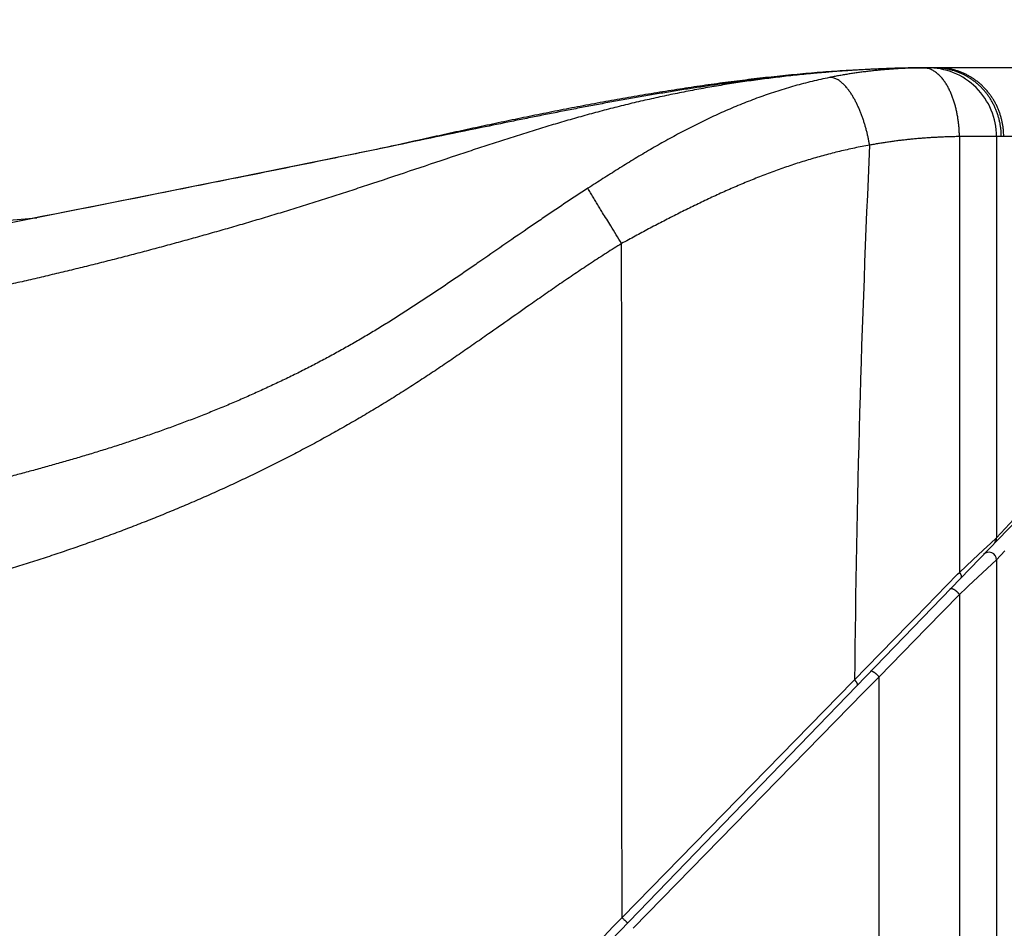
# Model space of a CAD drawing. Header units: millimetres. Extents: x 0 to 594, y 0 to 420.
# Tile 87 of 132: x 322 to 335, y 259 to 271. Entities that reach past the tile are written whole.
import ezdxf

# ---------------------------------------------------------------- set-up
doc = ezdxf.new("R2010")
doc.units = ezdxf.units.MM
doc.header["$LTSCALE"] = 0.257233
doc.layers.add('NoLayerName_001', color=7, linetype='Continuous')
doc.styles.get("Standard").update_dxf_attribs({"font": 'txt', "bigfont": 'extfont2'})
doc.dimstyles.get("Standard").update_dxf_attribs({"dimtxt": 2.5, "dimasz": 2.5, "dimexe": 1, "dimexo": 1, "dimtad": 1, "dimdec": 3, "dimzin": 0, "dimdsep": 46, "dimtxsty": 'Standard', "dimcen": 2.5, "dimadec": 3, "dimazin": 0, "dimtfac": 0.75, "dimtdec": 3, "dimtmove": 0, "dimatfit": 3, "dimfxl": 1, "dimarcsym": 0})

# ---------------------------------------------------------------- blocks, each defined once
blk = doc.blocks.new('_OPEN30')
at = {"color": 0, "linetype": 'ByBlock', "lineweight": -2}
for p, q in [((-1, 0.267949), (0, 0)), ((0, 0), (-1, -0.267949)), ((0, 0), (-1, 0))]:
    blk.add_line(p, q, dxfattribs=at)
blk = doc.blocks.new('*D54')
at = {"layer": 'Defpoints', "color": 0}
for p in [(315.961, 274.916), (383.461, 223.952), (315.961, 223.885)]:
    blk.add_point(p, dxfattribs=at)
at = {"layer": 'NoLayerName_001', "color": 0, "linetype": 'Continuous', "lineweight": 13}
for p, q in [((315.961, 225.299), (315.961, 276.33)), ((383.461, 225.366), (383.461, 276.33)), ((381.34, 274.916), (318.082, 274.916))]:
    blk.add_line(p, q, dxfattribs=at)
at = {"layer": 'NoLayerName_001', "color": 0, "lineweight": 13, "xscale": 2.121340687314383, "yscale": 2.121340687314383, "zscale": 2.121340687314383, "rotation": 180}
blk.add_blockref('_OPEN30', (315.961, 274.916), dxfattribs=at)
at = {"layer": 'NoLayerName_001', "color": 0, "lineweight": 13, "xscale": 2.121340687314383, "yscale": 2.121340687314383, "zscale": 2.121340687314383}
blk.add_blockref('_OPEN30', (383.461, 274.916), dxfattribs=at)
at = {"layer": 'NoLayerName_001', "color": 0, "lineweight": 13, "insert": (349.711, 278.805), "char_height": 4.94979, "attachment_point": 5}
blk.add_mtext('\\W0.8000;ＬＭ', dxfattribs=at)
blk = doc.blocks.new('*D55')
at = {"layer": 'Defpoints', "color": 0}
for p in [(248.761, 284.227), (383.461, 223.952), (248.761, 221.952)]:
    blk.add_point(p, dxfattribs=at)
at = {"layer": 'NoLayerName_001', "color": 0, "linetype": 'Continuous', "lineweight": 13}
for p, q in [((248.761, 223.366), (248.761, 285.641)), ((383.461, 225.366), (383.461, 285.641)), ((381.34, 284.227), (250.882, 284.227))]:
    blk.add_line(p, q, dxfattribs=at)
at = {"layer": 'NoLayerName_001', "color": 0, "lineweight": 13, "xscale": 2.121340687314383, "yscale": 2.121340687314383, "zscale": 2.121340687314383, "rotation": 180}
blk.add_blockref('_OPEN30', (248.761, 284.227), dxfattribs=at)
at = {"layer": 'NoLayerName_001', "color": 0, "lineweight": 13, "xscale": 2.121340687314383, "yscale": 2.121340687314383, "zscale": 2.121340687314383}
blk.add_blockref('_OPEN30', (383.461, 284.227), dxfattribs=at)
at = {"layer": 'NoLayerName_001', "color": 0, "lineweight": 13, "insert": (316.111, 288.116), "char_height": 4.94979, "attachment_point": 5}
blk.add_mtext('\\W0.8000;ＬＬ', dxfattribs=at)
blk = doc.blocks.new('*D56')
at = {"layer": 'Defpoints', "color": 0}
for p in [(248.761, 293.661), (248.761, 221.952), (413.461, 200.452)]:
    blk.add_point(p, dxfattribs=at)
at = {"layer": 'NoLayerName_001', "color": 0, "linetype": 'Continuous', "lineweight": 13}
for p, q in [((248.761, 223.366), (248.761, 295.075)), ((413.461, 201.866), (413.461, 295.075)), ((411.34, 293.661), (250.882, 293.661))]:
    blk.add_line(p, q, dxfattribs=at)
at = {"layer": 'NoLayerName_001', "color": 0, "lineweight": 13, "xscale": 2.121340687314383, "yscale": 2.121340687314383, "zscale": 2.121340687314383, "rotation": 180}
blk.add_blockref('_OPEN30', (248.761, 293.661), dxfattribs=at)
at = {"layer": 'NoLayerName_001', "color": 0, "lineweight": 13, "xscale": 2.121340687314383, "yscale": 2.121340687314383, "zscale": 2.121340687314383}
blk.add_blockref('_OPEN30', (413.461, 293.661), dxfattribs=at)
at = {"layer": 'NoLayerName_001', "color": 0, "lineweight": 13, "insert": (331.111, 297.55), "char_height": 4.9498, "attachment_point": 5}
blk.add_mtext('\\W0.8000;Ｌ', dxfattribs=at)

msp = doc.modelspace()

# ---------------------------------------------------------------- linework, layer by layer
at = {"layer": 'NoLayerName_001', "color": 7, "linetype": 'Continuous', "lineweight": 25}
for p, q in [((333.9037, 270.0494), (334.0843, 270.0511)), ((334.0524, 270.0506), (334.0123, 270.0501)), ((334.067, 270.0508), (334.0126, 270.0501)), ((334.0599, 270.0507), (334.0524, 270.0506)), ((334.0843, 270.0511), (334.055, 270.051)), ((334.0644, 270.0508), (334.0599, 270.0507)), ((334.1085, 270.0512), (334.067, 270.0508)), ((334.1067, 270.0512), (334.0843, 270.0511)), ((334.1611, 270.0513), (334.1415, 270.0513)), ((334.205, 270.0513), (334.1611, 270.0513)), ((334.1611, 270.0513), (334.2022, 270.0513)), ((334.2022, 270.0513), (334.1611, 270.0513)), ((334.205, 270.0513), (334.1611, 270.0513)), ((334.2022, 270.0513), (334.285, 270.0513)), ((334.285, 270.0513), (334.2022, 270.0513)), ((337.3241, 270.0513), (334.205, 270.0513)), ((327.0583, 269.0215), (326.9612, 269.0013)), ((327.058, 269.023), (327.0162, 269.0136)), ((315.957, 267.5237), (322.4232, 268.0894)), ((325.7611, 254.318), (335.9628, 264.8822))]:
    msp.add_line(p, q, dxfattribs=at)
at = {"layer": 'NoLayerName_001', "color": 8, "linetype": 'Continuous', "lineweight": 25}
for p, q in [((334.976, 269.1509), (334.4905, 269.1502)), ((334.4905, 269.1502), (334.4905, 263.4482)), ((335.0378, 269.1513), (334.976, 269.1509)), ((334.976, 269.1509), (334.976, 263.9007)), ((339.0768, 269.1513), (335.0378, 269.1513)), ((334.976, 263.9007), (335.7313, 264.7155)), ((334.8993, 263.8292), (334.9703, 263.8954)), ((334.9703, 263.8954), (334.976, 263.9007)), ((334.6654, 263.6112), (334.8022, 263.7388)), ((334.8022, 263.7388), (334.8993, 263.8292)), ((334.4905, 263.4482), (334.6654, 263.6112)), ((334.976, 263.6128), (334.6108, 263.2724)), ((335.0853, 263.7307), (334.976, 263.6128)), ((334.976, 263.6128), (334.976, 246.1013)), ((334.3216, 263.275), (334.4659, 263.423)), ((334.4659, 263.423), (334.4905, 263.4482)), ((333.9159, 262.8588), (334.3216, 263.275)), ((334.5824, 263.246), (334.4905, 263.1603)), ((334.6108, 263.2724), (334.5824, 263.246)), ((334.4905, 263.1603), (334.0597, 262.7184)), ((334.4905, 263.1603), (334.4905, 246.1013)), ((333.8256, 262.7661), (333.9159, 262.8588)), ((333.2754, 262.2017), (333.8256, 262.7661)), ((334.0597, 262.7184), (333.4395, 262.0821)), ((333.1194, 262.0416), (333.2754, 262.2017)), ((333.4395, 262.0821), (333.2455, 261.8837)), ((333.4396, 246.1013), (333.4395, 262.0821)), ((330.0778, 258.9313), (333.1011, 262.0229)), ((333.1011, 262.0229), (333.1193, 262.0416)), ((333.2455, 261.8837), (330.2215, 258.7914)), ((329.9637, 258.8132), (330.0778, 258.9313))]:
    msp.add_line(p, q, dxfattribs=at)
at = {"layer": 'NoLayerName_001', "color": 7, "linetype": 'Continuous', "lineweight": 25}
msp.add_lwpolyline([(327.0581, 269.0222), (326.4335, 268.8927), (325.0137, 268.6042), (323.5371, 268.31), (322.0005, 268.0057), (320.4007, 267.6897), (318.7238, 267.3542)], dxfattribs=at)
for centre, radius, start, end in [((334.169, 252.3376), 17.7137, 90.85844, 91.39961), ((333.9111, 269.5494), 0.5, 86.6127, 90.85773), ((334.1643, 254.0859), 15.9654, 90.34919, 90.54535), ((334.1633, 254.2733), 15.778, 90.00769, 90.34947), ((334.1612, 252.9635), 17.0878, 90.0001, 90.18276), ((334.1611, 253.0288), 17.0225, 89.99975, 90.1831), ((334.1566, 259.9213), 10.13, 90.08555, 90.2723), ((334.2049, 251.1349), 18.9169, 91.41916, 93.63003)]:
    msp.add_arc(centre, radius, start, end, dxfattribs=at)
at = {"layer": 'NoLayerName_001', "color": 8, "linetype": 'Continuous', "lineweight": 25}
for centre, radius, start, end in [((334.1638, 253.9147), 16.1366, 90.34376, 90.53782), ((334.1632, 254.0236), 16.0277, 90.00751, 90.34392), ((334.076, 269.1509), 0.9, 359.99658, 90.57639), ((334.0138, 269.7953), 0.255, 76.46261, 78.12148), ((522.4604, 260.2252), 189.3498, 177.332255, 179.450354), ((334.8761, 263.9007), 0.0999, 315.97544, 0.00451), ((334.8759, 263.6127), 0.1, 0.0475, 135.93496)]:
    msp.add_arc(centre, radius, start, end, dxfattribs=at)
for points, knots in [([(334.0124, 270.0506), (333.9354, 270.0493), (333.7814, 270.0476), (333.5505, 270.0402), (333.3197, 270.0301), (333.089, 270.0168), (332.8586, 270.0005), (332.6284, 269.9812), (332.3984, 269.9589), (332.1688, 269.9337), (331.9395, 269.9055), (331.7106, 269.8741), (331.4821, 269.8396), (331.2542, 269.8018), (331.0269, 269.7608), (330.8001, 269.7167), (330.574, 269.6693), (330.3485, 269.6189), (330.1238, 269.5655), (329.8997, 269.5091), (329.6765, 269.4497), (329.4539, 269.3877), (329.2321, 269.3232), (329.0109, 269.2566), (328.7903, 269.1882), (328.5701, 269.1182), (328.3504, 269.047), (328.1309, 268.9749), (327.6193, 268.8053), (327.1087, 268.6326), (326.5967, 268.4641), (326.3771, 268.3926), (326.1571, 268.3221), (325.9368, 268.2525), (325.7162, 268.1841), (325.4952, 268.1167), (325.2739, 268.0505), (325.0523, 267.9853), (324.8304, 267.9212), (324.6081, 267.8581), (324.4597, 267.817), (324.3855, 267.7963)], [0, 0, 0, 0, 0.2310039, 0.4620232, 0.6930507, 0.924076, 1.1550936, 1.3861077, 1.6171225, 1.8481412, 2.0791609, 2.3101785, 2.5411944, 2.7722116, 3.0032312, 3.2342523, 3.4652732, 3.6962928, 3.9273109, 4.1583252, 4.3893338, 4.6203433, 4.851356, 5.0823654, 5.3133666, 5.5443665, 5.7753673, 6.0063663, 6.237363, 7.392346, 7.6233432, 7.8543416, 8.0853403, 8.3163391, 8.5473394, 8.7783424, 9.009348, 9.2403562, 9.4713666, 9.7023784, 9.9333908, 9.9333908, 9.9333908, 9.9333908]), ([(334.0126, 270.0501), (333.9921, 270.0496), (333.9511, 270.0489), (333.8896, 270.0471), (333.8281, 270.0449), (333.7666, 270.0422), (333.7051, 270.039), (333.6437, 270.0352), (333.5823, 270.0309), (333.5209, 270.0261), (333.4596, 270.0207), (333.3983, 270.0148), (333.3371, 270.0083), (333.2759, 270.0011), (333.2149, 269.9935), (333.1539, 269.9852), (333.0929, 269.9763), (333.0321, 269.9668), (332.9714, 269.9568), (332.9108, 269.9461), (332.8503, 269.9348), (332.81, 269.9268), (332.7899, 269.9228)], [0, 0, 0, 0, 0.0615348, 0.1230753, 0.1846199, 0.2461675, 0.3077175, 0.3692692, 0.4308226, 0.4923777, 0.553935, 0.6154953, 0.6770592, 0.7386251, 0.8001915, 0.861757, 0.92332, 0.9848794, 1.0464341, 1.1079831, 1.1695256, 1.2310608, 1.2310608, 1.2310608, 1.2310608]), ([(334.0663, 270.0448), (334.0651, 270.0451), (334.0627, 270.0456), (334.0592, 270.0462), (334.0557, 270.0468), (334.0521, 270.0474), (334.0485, 270.0479), (334.045, 270.0484), (334.0414, 270.0488), (334.0378, 270.0491), (334.0342, 270.0494), (334.0306, 270.0497), (334.027, 270.0498), (334.0234, 270.05), (334.0198, 270.0501), (334.0162, 270.0501), (334.0138, 270.0501), (334.0126, 270.0501)], [0, 0, 0, 0, 0.003594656, 0.007192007, 0.010791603, 0.014392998, 0.017995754, 0.021599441, 0.025203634, 0.028807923, 0.032411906, 0.036015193, 0.039617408, 0.043218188, 0.046817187, 0.050414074, 0.054008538, 0.054008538, 0.054008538, 0.054008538]), ([(335.0378, 269.1513), (335.0374, 269.1667), (335.0372, 269.1976), (335.0335, 269.2439), (335.0277, 269.29), (335.0195, 269.3358), (335.0091, 269.3812), (334.9963, 269.426), (334.9814, 269.4702), (334.9642, 269.5135), (334.9447, 269.5558), (334.9232, 269.5971), (334.8996, 269.6371), (334.8739, 269.6759), (334.8463, 269.7134), (334.8168, 269.7493), (334.7855, 269.7837), (334.7524, 269.8163), (334.7176, 269.8472), (334.6813, 269.8763), (334.6434, 269.9033), (334.6042, 269.9284), (334.5637, 269.9513), (334.522, 269.972), (334.4792, 269.9904), (334.4354, 270.0065), (334.3908, 270.0202), (334.3455, 270.0314), (334.2998, 270.0403), (334.2537, 270.0465), (334.2075, 270.0506), (334.1766, 270.0509), (334.1611, 270.0513)], [0, 0, 0, 0, 0.0462737, 0.0926563, 0.1391255, 0.1856583, 0.2322311, 0.2788217, 0.3254105, 0.3719814, 0.4185292, 0.465057, 0.5115673, 0.5580623, 0.6045445, 0.6510183, 0.6974902, 0.7439687, 0.7904568, 0.8369539, 0.88346, 0.9299762, 0.9765065, 1.0230583, 1.0696429, 1.1162608, 1.1628901, 1.2095045, 1.2560758, 1.3025757, 1.3489772, 1.3952566, 1.3952566, 1.3952566, 1.3952566]), ([(335.0697, 269.1513), (335.0693, 269.1666), (335.0691, 269.1973), (335.0655, 269.2432), (335.0598, 269.2891), (335.0519, 269.3346), (335.0417, 269.3797), (335.0293, 269.4243), (335.0147, 269.4682), (334.9979, 269.5114), (334.979, 269.5536), (334.9579, 269.5947), (334.9348, 269.6347), (334.9097, 269.6735), (334.8827, 269.711), (334.8537, 269.747), (334.823, 269.7814), (334.7904, 269.8142), (334.7562, 269.8452), (334.7204, 269.8744), (334.6831, 269.9017), (334.6443, 269.927), (334.6043, 269.9501), (334.563, 269.971), (334.5206, 269.9896), (334.4772, 270.0059), (334.433, 270.0197), (334.3881, 270.0311), (334.3427, 270.0401), (334.2969, 270.0465), (334.251, 270.0506), (334.2203, 270.0509), (334.205, 270.0513)], [0, 0, 0, 0, 0.0459635, 0.0920319, 0.1381836, 0.1843964, 0.2306483, 0.2769185, 0.3231887, 0.3694445, 0.4156799, 0.4618962, 0.5080945, 0.5542764, 0.6004449, 0.6466048, 0.6927644, 0.7389339, 0.7851155, 0.8313064, 0.8775051, 0.9237125, 0.9699326, 1.016174, 1.0624506, 1.1087647, 1.1550934, 1.2014082, 1.2476795, 1.2938775, 1.3399745, 1.3859466, 1.3859466, 1.3859466, 1.3859466]), ([(332.7899, 269.9228), (332.7519, 269.9147), (332.6758, 269.8991), (332.5623, 269.8726), (332.4493, 269.8441), (332.3367, 269.8136), (332.2248, 269.781), (332.1134, 269.7463), (332.0027, 269.7098), (331.8926, 269.6712), (331.7833, 269.6308), (331.6746, 269.5886), (331.5667, 269.5447), (331.4594, 269.4991), (331.3528, 269.4519), (331.2469, 269.4032), (331.1417, 269.353), (331.0372, 269.3014), (330.9334, 269.2485), (330.8302, 269.1943), (330.7277, 269.139), (330.6257, 269.0825), (330.5244, 269.025), (330.4236, 268.9665), (330.3233, 268.9072), (330.2235, 268.847), (330.1242, 268.7861), (330.0253, 268.7246), (329.9267, 268.6625), (329.8283, 268.6), (329.7302, 268.5372), (329.6649, 268.4952), (329.6323, 268.4741)], [0, 0, 0, 0, 0.116515, 0.233064, 0.3496415, 0.4662406, 0.5828524, 0.6994669, 0.8160727, 0.9326587, 1.0492283, 1.1657901, 1.2823495, 1.398909, 1.5154683, 1.6320242, 1.7485708, 1.8651063, 1.9816372, 2.0981683, 2.2147017, 2.331237, 2.4477717, 2.5643007, 2.6808181, 2.7973263, 2.9138308, 3.0303352, 3.1468409, 3.2633474, 3.3798529, 3.4963544, 3.4963544, 3.4963544, 3.4963544]), ([(332.9255, 269.8774), (332.9188, 269.8819), (332.9056, 269.8912), (332.8842, 269.9028), (332.8618, 269.9125), (332.8384, 269.9194), (332.8142, 269.9237), (332.798, 269.9228), (332.7899, 269.9228)], [0, 0, 0, 0, 0.02426532, 0.04851997, 0.07285298, 0.09731851, 0.12170522, 0.14591554, 0.14591554, 0.14591554, 0.14591554]), ([(334.1228, 270.0261), (334.1147, 270.0293), (334.0988, 270.0366), (334.0818, 270.0407), (334.0735, 270.0432)], [0, 0, 0, 0, 0.026155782, 0.052234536, 0.052234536, 0.052234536, 0.052234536]), ([(334.4905, 269.1502), (334.4903, 269.1589), (334.4901, 269.1762), (334.4891, 269.2023), (334.4878, 269.2283), (334.4862, 269.2544), (334.4841, 269.2804), (334.4816, 269.3063), (334.4787, 269.3323), (334.4754, 269.3582), (334.4717, 269.384), (334.4676, 269.4098), (334.4631, 269.4355), (334.4582, 269.4612), (334.4528, 269.4868), (334.447, 269.5123), (334.4407, 269.5376), (334.434, 269.5629), (334.4268, 269.588), (334.419, 269.613), (334.4108, 269.6378), (334.402, 269.6623), (334.3927, 269.6867), (334.3828, 269.7108), (334.3724, 269.7347), (334.3613, 269.7584), (334.3496, 269.7817), (334.3373, 269.8047), (334.3242, 269.8272), (334.3104, 269.8494), (334.2959, 269.871), (334.2805, 269.8921), (334.2643, 269.9126), (334.2471, 269.9322), (334.229, 269.9511), (334.2099, 269.9689), (334.1898, 269.9856), (334.1686, 270.0008), (334.1464, 270.0147), (334.1305, 270.0221), (334.1228, 270.0261)], [0, 0, 0, 0, 0.02605872, 0.05212472, 0.07819732, 0.10427598, 0.13036035, 0.15645026, 0.18254574, 0.20864699, 0.23475445, 0.26086873, 0.28699068, 0.31312135, 0.33926155, 0.36540749, 0.39155341, 0.41769456, 0.44382729, 0.46994914, 0.49605888, 0.5221566, 0.54824378, 0.57432333, 0.60039969, 0.62647846, 0.65255905, 0.67863698, 0.70471222, 0.73078988, 0.75687913, 0.78297482, 0.80906637, 0.83515474, 0.8612538, 0.88736797, 0.91347853, 0.93959325, 0.96575375, 0.99195114, 0.99195114, 0.99195114, 0.99195114]), ([(333.3162, 269.0383), (333.3148, 269.0463), (333.3121, 269.0622), (333.3076, 269.086), (333.303, 269.1097), (333.2981, 269.1334), (333.2929, 269.1571), (333.2875, 269.1807), (333.2818, 269.2042), (333.2758, 269.2277), (333.2696, 269.2511), (333.2631, 269.2744), (333.2564, 269.2977), (333.2494, 269.3208), (333.2421, 269.3439), (333.2346, 269.3669), (333.2267, 269.3898), (333.2187, 269.4126), (333.2103, 269.4353), (333.2016, 269.4579), (333.1927, 269.4804), (333.1834, 269.5027), (333.1738, 269.5249), (333.1639, 269.547), (333.1537, 269.5689), (333.1431, 269.5907), (333.1321, 269.6122), (333.1207, 269.6336), (333.109, 269.6547), (333.0968, 269.6756), (333.0842, 269.6963), (333.0711, 269.7167), (333.0575, 269.7367), (333.0434, 269.7563), (333.0287, 269.7756), (333.0134, 269.7943), (332.9974, 269.8126), (332.9807, 269.8301), (332.9632, 269.8469), (332.945, 269.8629), (332.932, 269.8725), (332.9255, 269.8774)], [0, 0, 0, 0, 0.02418519, 0.04837872, 0.07257917, 0.09678521, 0.12099555, 0.145209, 0.16942442, 0.19364077, 0.21785708, 0.24207247, 0.26628614, 0.29049738, 0.31470559, 0.33891022, 0.36311087, 0.38730727, 0.41149955, 0.43568822, 0.45987425, 0.48405898, 0.50824424, 0.53243226, 0.55662349, 0.58081597, 0.60500853, 0.62920111, 0.65339487, 0.67759221, 0.70179441, 0.72599685, 0.75019665, 0.77439488, 0.79859685, 0.82281144, 0.84703317, 0.87125006, 0.89546477, 0.91969738, 0.94396842, 0.94396842, 0.94396842, 0.94396842]), ([(334.4905, 269.1502), (334.4708, 269.1498), (334.4314, 269.1492), (334.3724, 269.1476), (334.3134, 269.1457), (334.2544, 269.1433), (334.1954, 269.1405), (334.1364, 269.1372), (334.0774, 269.1334), (334.0185, 269.1292), (333.9596, 269.1245), (333.9008, 269.1193), (333.842, 269.1136), (333.7832, 269.1073), (333.7245, 269.1005), (333.6659, 269.0933), (333.6074, 269.0854), (333.5489, 269.0771), (333.4905, 269.0682), (333.4322, 269.0588), (333.3739, 269.0489), (333.3352, 269.0418), (333.3158, 269.0383)], [0, 0, 0, 0, 0.0590534, 0.1181113, 0.1771724, 0.2362359, 0.2953011, 0.3543678, 0.4134358, 0.4725052, 0.5315766, 0.5906508, 0.649728, 0.7088071, 0.7678867, 0.8269656, 0.8860425, 0.9451164, 1.0041864, 1.0632516, 1.1223115, 1.1813653, 1.1813653, 1.1813653, 1.1813653]), ([(333.3159, 269.0383), (333.283, 269.0322), (333.2173, 269.0203), (333.1192, 269.0004), (333.0212, 268.9793), (332.9236, 268.9567), (332.8263, 268.9327), (332.7294, 268.9073), (332.6328, 268.8807), (332.5365, 268.8527), (332.4407, 268.8234), (332.3453, 268.7929), (332.2503, 268.7612), (332.1556, 268.7283), (332.0614, 268.6944), (331.9676, 268.6593), (331.8741, 268.6232), (331.7811, 268.5861), (331.6884, 268.5481), (331.5961, 268.5091), (331.5042, 268.4693), (331.4127, 268.4287), (331.3215, 268.3873), (331.2306, 268.3452), (331.14, 268.3025), (331.0498, 268.2591), (330.9598, 268.2151), (330.8701, 268.1706), (330.7806, 268.1256), (330.6914, 268.0802), (330.6024, 268.0343), (330.5136, 267.9881), (330.4249, 267.9415), (330.3365, 267.8945), (330.2483, 267.8471), (330.1603, 267.7994), (330.1018, 267.7672), (330.0725, 267.7511)], [0, 0, 0, 0, 0.1001413, 0.2003029, 0.3004826, 0.4006775, 0.5008834, 0.6010958, 0.7013088, 0.801516, 0.9017107, 1.0018931, 1.1020684, 1.2022406, 1.3024121, 1.4025837, 1.5027552, 1.6029246, 1.7030889, 1.8032451, 1.9033954, 2.0035438, 2.1036927, 2.2038431, 2.3039952, 2.4041478, 2.504299, 2.6044456, 2.704585, 2.804719, 2.9048501, 3.0049809, 3.1051129, 3.2052464, 3.3053804, 3.4055139, 3.5056462, 3.5056462, 3.5056462, 3.5056462]), ([(329.6323, 268.4741), (329.5787, 268.4393), (329.4714, 268.3699), (329.3116, 268.264), (329.1524, 268.1573), (328.9938, 268.0497), (328.7828, 267.9053), (328.5199, 267.7238), (328.2573, 267.542), (328.0468, 267.397), (327.8886, 267.2888), (327.73, 267.1811), (327.5708, 267.0744), (327.4109, 266.9686), (327.2501, 266.8643), (327.0883, 266.7614), (326.9254, 266.6604), (326.7614, 266.5612), (326.596, 266.4643), (326.4293, 266.3697), (326.2613, 266.2773), (326.0921, 266.1872), (325.9217, 266.0994), (325.7501, 266.0138), (325.5775, 265.9305), (325.4038, 265.8493), (325.2291, 265.7704), (325.0535, 265.6937), (324.8769, 265.6191), (324.6994, 265.5466), (324.5211, 265.4762), (324.342, 265.4078), (324.1621, 265.3413), (323.9816, 265.2768), (323.8004, 265.2141), (323.6186, 265.1532), (323.4362, 265.0939), (323.2534, 265.0364), (323.07, 264.9804), (322.8862, 264.9258), (322.7633, 264.8907), (322.7019, 264.8731)], [0, 0, 0, 0, 0.1916732, 0.3833455, 0.5750238, 0.7667106, 0.9584051, 1.3418009, 1.7251715, 1.9168465, 2.1085207, 2.3001998, 2.4918819, 2.6835644, 2.8752501, 3.0669442, 3.2586392, 3.4503298, 3.6420184, 3.8337113, 4.0254089, 4.217109, 4.4088081, 4.6005047, 4.7921995, 4.9838925, 5.1755831, 5.3672736, 5.558967, 5.7506642, 5.9423656, 6.1340748, 6.3257937, 6.5175224, 6.7092582, 6.9009966, 7.0927308, 7.2844524, 7.47616, 7.6678602, 7.8595576, 7.8595576, 7.8595576, 7.8595576]), ([(330.0728, 267.7512), (330.0489, 267.7896), (330.0012, 267.8662), (329.936, 267.9719), (329.8768, 268.068), (329.8297, 268.145), (329.7886, 268.2125), (329.7534, 268.2704), (329.7243, 268.3187), (329.701, 268.3574), (329.6836, 268.3865), (329.6663, 268.4156), (329.6491, 268.4448), (329.6379, 268.4644), (329.6323, 268.4741)], [0, 0, 0, 0, 0.13545436, 0.2709092, 0.37249993, 0.47408995, 0.54181618, 0.60954238, 0.67726946, 0.71113371, 0.74499847, 0.77886293, 0.81272652, 0.84658961, 0.84658961, 0.84658961, 0.84658961]), ([(324.3855, 267.7963), (324.3113, 267.7759), (324.1628, 267.735), (323.9397, 267.6751), (323.7163, 267.6161), (323.4927, 267.5582), (323.2688, 267.5012), (323.0447, 267.4454), (322.8203, 267.3906), (322.5956, 267.3368), (322.3707, 267.2841), (322.1455, 267.2325), (321.9201, 267.182), (321.6945, 267.1325), (321.4686, 267.084), (321.2425, 267.0366), (321.0162, 266.9902), (320.7897, 266.9449), (320.563, 266.9005), (320.3361, 266.8572), (320.109, 266.8147), (319.8818, 266.7732), (319.6544, 266.7326), (319.4268, 266.6929), (319.1991, 266.654), (318.9713, 266.6159), (318.7433, 266.5785), (318.5152, 266.5419), (318.287, 266.506), (318.0587, 266.4707), (317.8304, 266.4359), (317.6019, 266.4018), (317.3734, 266.3681), (317.1448, 266.335), (316.8399, 266.2913), (316.4586, 266.2379), (316.0009, 266.1752), (315.543, 266.1137), (315.085, 266.0533), (314.5505, 265.9839), (314.1685, 265.9356), (313.9394, 265.9063)], [0, 0, 0, 0, 0.2310117, 0.4620219, 0.6930307, 0.9240381, 1.1550444, 1.3860498, 1.617055, 1.8480604, 2.0790665, 2.3100734, 2.541081, 2.7720891, 3.0030972, 3.2341049, 3.4651117, 3.6961172, 3.9271219, 4.1581267, 4.3891316, 4.6201368, 4.8511417, 5.0821457, 5.3131478, 5.5441485, 5.7751488, 6.0061493, 6.2371503, 6.4681515, 6.6991525, 6.9301523, 7.161151, 7.392149, 7.6231469, 8.0851425, 8.5471379, 9.0091322, 9.4711262, 9.9331201, 10.6261097, 10.6261097, 10.6261097, 10.6261097]), ([(330.0725, 267.7511), (330.0065, 267.7095), (329.8741, 267.6272), (329.678, 267.4995), (329.4833, 267.3699), (329.2898, 267.2383), (329.0972, 267.1053), (328.7775, 266.882), (328.4591, 266.6569), (328.1395, 266.4335), (327.9471, 266.3004), (327.7538, 266.1686), (327.5593, 266.0385), (327.3635, 265.9105), (327.1663, 265.7847), (326.9675, 265.6612), (326.7672, 265.5403), (326.5655, 265.4218), (326.3623, 265.3058), (326.1577, 265.1922), (325.9518, 265.0811), (325.7445, 264.9725), (325.536, 264.8663), (325.3262, 264.7626), (325.1152, 264.6614), (324.9031, 264.5626), (324.6898, 264.4663), (324.4754, 264.3724), (324.2601, 264.2809), (324.0437, 264.1918), (323.8264, 264.1049), (323.6083, 264.0204), (323.3892, 263.9381), (323.1694, 263.858), (322.9488, 263.78), (322.7274, 263.7042), (322.5054, 263.6304), (322.2827, 263.5586), (322.0593, 263.4889), (321.8354, 263.4209), (321.6856, 263.3774), (321.6108, 263.3554)], [0, 0, 0, 0, 0.2339376, 0.467882, 0.7018536, 0.935855, 1.1698738, 1.4038866, 2.1057491, 2.3396924, 2.573645, 2.8075996, 3.041558, 3.2755202, 3.5094797, 3.743435, 3.9773909, 4.211353, 4.4453259, 4.6793116, 4.9133082, 5.1473128, 5.381322, 5.615332, 5.8493385, 6.0833379, 6.317333, 6.5513268, 6.7853206, 7.0193143, 7.2533061, 7.4872931, 7.7212766, 7.9552596, 8.1892435, 8.423228, 8.6572116, 8.891191, 9.1251658, 9.3591389, 9.5931124, 9.5931124, 9.5931124, 9.5931124]), ([(322.7019, 264.8731), (322.6404, 264.8558), (322.5175, 264.821), (322.3325, 264.7706), (322.1473, 264.7212), (321.9618, 264.6729), (321.776, 264.6256), (321.59, 264.5792), (321.4038, 264.5336), (321.2175, 264.4887), (321.031, 264.4444), (320.7822, 264.386), (320.2219, 264.2564), (319.661, 264.1297), (319.1632, 264.0136), (318.9767, 263.9696), (318.7903, 263.925), (318.604, 263.8797), (318.4179, 263.8338), (318.232, 263.7871), (318.0463, 263.7397), (317.8607, 263.6916), (317.6753, 263.6429), (317.4901, 263.5936), (317.305, 263.5438), (317.1201, 263.4934), (316.9353, 263.4426), (316.7506, 263.3914), (316.5044, 263.3226), (316.197, 263.2358), (315.5211, 263.0431), (314.8459, 262.8481), (314.231, 262.6744), (313.9849, 262.6056), (313.8001, 262.5545), (313.6152, 262.5039), (313.4302, 262.4538), (313.245, 262.4044), (313.0596, 262.3557), (312.874, 262.3077), (312.7501, 262.2764), (312.6882, 262.2607)], [0, 0, 0, 0, 0.1916972, 0.3833947, 0.5750913, 0.7667841, 0.9584703, 1.1501523, 1.3418332, 1.5335146, 1.7251971, 1.9168804, 2.300244, 3.4503085, 3.6419867, 3.8336656, 4.0253446, 4.2170233, 4.4087017, 4.6003805, 4.7920596, 4.9837389, 5.1754177, 5.3670961, 5.5587745, 5.750453, 5.9421313, 6.1338095, 6.3254875, 6.7088421, 7.0921961, 8.4339456, 8.8173021, 9.0089803, 9.2006593, 9.3923404, 9.5840246, 9.7757104, 9.9673964, 10.1590818, 10.3507667, 10.3507667, 10.3507667, 10.3507667]), ([(334.4905, 263.4482), (334.4911, 263.4474), (334.4923, 263.4458), (334.4941, 263.4433), (334.4958, 263.4408), (334.4976, 263.4383), (334.4992, 263.4358), (334.5008, 263.4332), (334.5024, 263.4306), (334.5039, 263.428), (334.5054, 263.4254), (334.5068, 263.4228), (334.5082, 263.4202), (334.5095, 263.4175), (334.5107, 263.4147), (334.5118, 263.4119), (334.5128, 263.4089), (334.5137, 263.4059), (334.5145, 263.4027), (334.5152, 263.3994), (334.5156, 263.3961), (334.5158, 263.3929), (334.5156, 263.3897), (334.5151, 263.3866), (334.5142, 263.3837), (334.5129, 263.381), (334.5116, 263.3795), (334.511, 263.3788)], [0, 0, 0, 0, 0.003033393, 0.006074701, 0.00912004, 0.012165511, 0.015207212, 0.018241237, 0.021263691, 0.024270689, 0.027258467, 0.030229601, 0.03319713, 0.03617605, 0.039182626, 0.042234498, 0.045350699, 0.048551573, 0.051840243, 0.055170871, 0.058493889, 0.061767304, 0.064960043, 0.068056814, 0.071064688, 0.074020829, 0.076998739, 0.076998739, 0.076998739, 0.076998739]), ([(334.4905, 263.1603), (334.4896, 263.1614), (334.4879, 263.1637), (334.4852, 263.1671), (334.4824, 263.1703), (334.4796, 263.1736), (334.4767, 263.1768), (334.4738, 263.1799), (334.4708, 263.183), (334.4677, 263.1861), (334.4646, 263.1891), (334.4615, 263.192), (334.4583, 263.1949), (334.4551, 263.1978), (334.4518, 263.2005), (334.4485, 263.2033), (334.4451, 263.206), (334.4417, 263.2086), (334.4382, 263.2111), (334.4347, 263.2136), (334.4311, 263.216), (334.4275, 263.2183), (334.4238, 263.2205), (334.4201, 263.2226), (334.4163, 263.2246), (334.4124, 263.2266), (334.4085, 263.2284), (334.4046, 263.23), (334.4006, 263.2316), (334.3965, 263.2329), (334.3924, 263.234), (334.388, 263.2347), (334.3835, 263.2351), (334.3789, 263.2349), (334.3745, 263.2341), (334.3704, 263.2326), (334.3682, 263.2306), (334.3671, 263.2298)], [0, 0, 0, 0, 0.00429462, 0.00859031, 0.0128873, 0.01718571, 0.02148558, 0.02578688, 0.03008948, 0.03439319, 0.03869774, 0.04300279, 0.04730793, 0.05161269, 0.05591659, 0.06021933, 0.06452082, 0.06882121, 0.07312092, 0.07742059, 0.08172116, 0.08602387, 0.09033024, 0.09464209, 0.09895808, 0.10326929, 0.10756639, 0.1118408, 0.1160875, 0.12033257, 0.12462908, 0.12904458, 0.13361484, 0.13820729, 0.14268736, 0.14700345, 0.15124251, 0.15124251, 0.15124251, 0.15124251]), ([(333.4396, 262.0822), (333.4387, 262.0832), (333.437, 262.0852), (333.4343, 262.0881), (333.4316, 262.0911), (333.4289, 262.094), (333.4262, 262.0968), (333.4234, 262.0997), (333.4206, 262.1025), (333.4177, 262.1052), (333.4148, 262.1079), (333.4119, 262.1106), (333.4089, 262.1133), (333.4059, 262.1159), (333.4029, 262.1185), (333.3999, 262.121), (333.3968, 262.1236), (333.3937, 262.126), (333.3906, 262.1284), (333.3874, 262.1308), (333.3842, 262.1331), (333.3809, 262.1354), (333.3776, 262.1376), (333.3742, 262.1397), (333.3708, 262.1418), (333.3673, 262.1438), (333.3638, 262.1457), (333.3603, 262.1476), (333.3568, 262.1492), (333.3532, 262.1508), (333.3495, 262.1522), (333.3457, 262.1534), (333.3416, 262.1544), (333.3373, 262.155), (333.3331, 262.1549), (333.329, 262.1542), (333.327, 262.1524), (333.326, 262.1516)], [0, 0, 0, 0, 0.00396956, 0.00794016, 0.01191172, 0.01588412, 0.01985721, 0.02383081, 0.02780468, 0.03177857, 0.0357522, 0.03972524, 0.04369737, 0.04766819, 0.05163757, 0.05560579, 0.05957333, 0.06354079, 0.06750891, 0.07147864, 0.07545107, 0.07942748, 0.08340934, 0.08739832, 0.09139605, 0.0953965, 0.0993851, 0.10334741, 0.10726969, 0.11115251, 0.11505869, 0.11907618, 0.12329894, 0.12765759, 0.13190167, 0.1358926, 0.13975416, 0.13975416, 0.13975416, 0.13975416]), ([(333.1195, 262.0417), (333.1201, 262.041), (333.1212, 262.0397), (333.123, 262.0377), (333.1247, 262.0356), (333.1264, 262.0335), (333.1281, 262.0315), (333.1298, 262.0294), (333.1314, 262.0273), (333.1331, 262.0251), (333.1346, 262.023), (333.1362, 262.0208), (333.1378, 262.0186), (333.1393, 262.0164), (333.1408, 262.0142), (333.1422, 262.0119), (333.1436, 262.0096), (333.145, 262.0073), (333.1464, 262.005), (333.1477, 262.0027), (333.1489, 262.0003), (333.1501, 261.9979), (333.1513, 261.9955), (333.1524, 261.9931), (333.1533, 261.9906), (333.1541, 261.9881), (333.1548, 261.9854), (333.1552, 261.9827), (333.1553, 261.9798), (333.1551, 261.9771), (333.1544, 261.9743), (333.1532, 261.973), (333.1527, 261.9722)], [0, 0, 0, 0, 0.002677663, 0.005355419, 0.008033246, 0.010711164, 0.01338923, 0.016067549, 0.01874627, 0.021425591, 0.024105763, 0.026787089, 0.02946993, 0.032154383, 0.03483962, 0.037524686, 0.040208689, 0.042890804, 0.045570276, 0.048246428, 0.050918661, 0.053586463, 0.05624968, 0.058910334, 0.06157445, 0.064253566, 0.066966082, 0.069738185, 0.072584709, 0.07540817, 0.078119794, 0.080757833, 0.080757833, 0.080757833, 0.080757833]), ([(330.0779, 258.9314), (330.0861, 258.9234), (330.1013, 258.9087), (330.1182, 258.8924), (330.1294, 258.8814), (330.135, 258.8759), (330.1394, 258.8717), (330.1415, 258.8696), (330.1432, 258.8679), (330.1449, 258.8662), (330.1467, 258.8646), (330.1479, 258.8632), (330.1487, 258.8624), (330.1491, 258.8619)], [0, 0, 0, 0, 0.034365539, 0.063307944, 0.070538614, 0.0813851, 0.086840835, 0.088652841, 0.09045329, 0.094026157, 0.095895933, 0.097653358, 0.099478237, 0.099478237, 0.099478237, 0.099478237])]:
    msp.add_open_spline(points, degree=3, knots=knots, dxfattribs=at)
at = {"layer": 'NoLayerName_001', "color": 7, "linetype": 'Continuous', "lineweight": 25}
for points, knots in [([(334.0124, 270.0506), (333.9453, 270.0495), (333.8112, 270.048), (333.6101, 270.0421), (333.409, 270.0342), (333.208, 270.0239), (333.0072, 270.0114), (332.8064, 269.9968), (332.6058, 269.9802), (332.4054, 269.9616), (332.2052, 269.9412), (332.0052, 269.919), (331.8054, 269.8951), (331.6058, 269.8695), (331.4064, 269.8425), (331.2073, 269.814), (331.0083, 269.7841), (330.8096, 269.753), (330.611, 269.7207), (330.4126, 269.6872), (330.2144, 269.6527), (330.0164, 269.6173), (329.8185, 269.581), (329.6208, 269.5439), (329.4232, 269.506), (329.2257, 269.4675), (329.0284, 269.4285), (328.8311, 269.3889), (328.5683, 269.3356), (327.9771, 269.2141), (327.4521, 269.1042), (327.0581, 269.0223)], [0, 0, 0, 0, 0.2011738, 0.402368, 0.6035853, 0.8048255, 1.0060855, 1.2073595, 1.4086391, 1.6099135, 1.8111694, 2.0123995, 2.2136109, 2.4148111, 2.6160053, 2.8171971, 3.018388, 3.2195779, 3.4207653, 3.621947, 3.8231228, 4.024296, 4.225469, 4.4266432, 4.6278191, 4.8289962, 5.0301733, 5.2313486, 5.43252, 5.8348535, 7.0418507, 7.0418507, 7.0418507, 7.0418507]), ([(333.0072, 270.0139), (332.9068, 270.0068), (332.7061, 269.9937), (332.4053, 269.9677), (332.1049, 269.9382), (331.8049, 269.9046), (331.5052, 269.8675), (331.2059, 269.8269), (330.9071, 269.7832), (330.6087, 269.7365), (330.3107, 269.687), (330.0132, 269.6351), (329.7162, 269.5809), (329.4196, 269.5246), (329.1234, 269.4664), (328.8276, 269.4065), (328.5321, 269.3452), (328.2369, 269.2825), (327.9419, 269.2188), (327.5489, 269.1327), (327.2544, 269.0667), (327.058, 269.023)], [0, 0, 0, 0, 0.3017885, 0.6036004, 0.905455, 1.2073629, 1.5093258, 1.8113375, 2.1133841, 2.4154447, 2.7174918, 3.0194921, 3.3214198, 3.6232886, 3.9251169, 4.2269192, 4.5287068, 4.8304877, 5.1322672, 5.4340485, 6.0376202, 6.0376202, 6.0376202, 6.0376202]), ([(326.961, 269.0021), (326.7173, 268.9516), (326.2908, 268.8629), (325.6811, 268.7385), (324.8882, 268.5785), (322.6914, 268.14), (320.5536, 267.7235), (318.8457, 267.3788), (318.7237, 267.3542)], [0, 0, 0, 0, 0.7467146, 1.3067503, 1.8667863, 3.1735363, 8.0271797, 8.4005367, 8.4005367, 8.4005367, 8.4005367])]:
    msp.add_open_spline(points, degree=3, knots=knots, dxfattribs=at)
at = {"layer": 'NoLayerName_001', "color": 8, "linetype": 'Continuous', "lineweight": 25}
for points in [[(330.0778, 258.9313), (330.077, 260.4013), (330.0752, 263.3412), (330.0734, 266.2811), (330.0725, 267.7511)], [(325.9428, 254.6556), (326.6129, 255.3486), (327.9532, 256.7344), (329.2936, 258.1203), (329.9637, 258.8132)]]:
    msp.add_open_spline(points, degree=3, dxfattribs=at)

# ---------------------------------------------------------------- dimensions: what is measured, and where the dimension line sits
at = {"layer": 'NoLayerName_001', "color": 3, "linetype": 'Continuous', "lineweight": 13}
for base, p1, p2, text, picture, middle in [((248.7611, 293.6608), (413.4611, 200.4516), (248.7611, 221.9516), '\\W0.8000;Ｌ', '*D56', (331.1111, 293.6608)), ((248.7611, 284.2272), (383.4611, 223.9516), (248.7611, 221.9516), '\\W0.8000;ＬＬ', '*D55', (316.1111, 284.2272)), ((315.9611, 274.916), (383.4611, 223.9516), (315.9611, 223.8846), '\\W0.8000;ＬＭ', '*D54', (349.7111, 274.916))]:
    dim = msp.add_linear_dim(base=base, p1=p1, p2=p2, angle=180, text=text, dimstyle='Standard', override={"dimtxt": 4.949795, "dimasz": 2.121341, "dimexe": 1.414227, "dimexo": 1.414227, "dimgap": 1.414227, "dimzin": 8, "dimblk": 'OPEN30', "dimclrd": 0, "dimclre": 0, "dimclrt": 0, "dimtp": 0, "dimtm": 0, "dimlwd": 13, "dimlwe": 13}, dxfattribs=at)
    dim.commit()
    dim.dimension.update_dxf_attribs({"geometry": picture, "text_midpoint": middle, "dimtype": 160})

doc.saveas('drawing.dxf')
